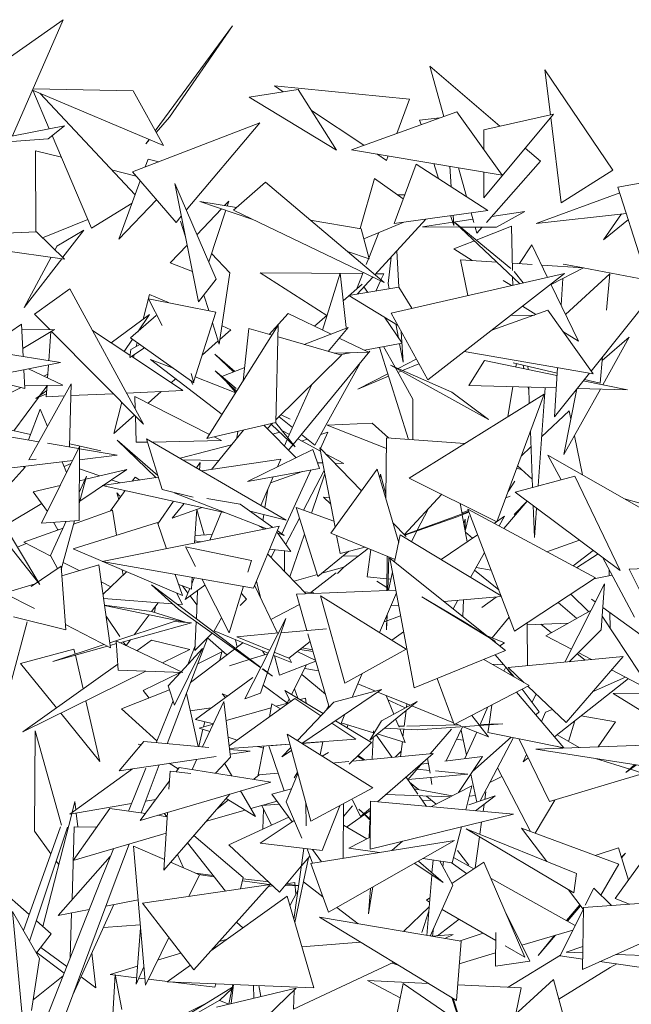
# Model space of a CAD drawing. Header units: metres. Extents: x -14.5 to 13.1, y -18.9 to 3.3.
# Tile 209 of 216: x 12.103 to 12.261, y 2.728 to 2.983. Entities that reach past the tile are written whole.
import ezdxf

# ---------------------------------------------------------------- set-up
doc = ezdxf.new("R2010")
doc.units = ezdxf.units.M
doc.layers.add('G-IMPT', color=7, linetype='Continuous', lineweight=5)
doc.layers.add('L-PLNT', color=7, linetype='Continuous', lineweight=5, true_color=0x005900)

# ---------------------------------------------------------------- blocks, each defined once
blk = doc.blocks.new('ÁRVORES ORNAMENTAIS - Pequeno e Médio Porte - Ipê-roxo-2940656-CORTE_CALÇADA')
at = {"layer": 'G-IMPT', "color": 253, "true_color": 0xaaaaaa}
for p, q in [((8.40149, 2.96064), (8.43341, 2.98295)), ((8.42029, 2.95292), (8.43341, 2.98295)), ((8.45722, 2.9542), (8.47722, 2.98137)), ((8.46092, 2.95777), (8.47722, 2.98137)), ((8.53189, 2.95797), (8.52823, 2.97095)), ((8.54632, 2.95543), (8.52823, 2.97095)), ((8.57557, 2.9441), (8.558, 2.96997)), ((8.55944, 2.95836), (8.558, 2.96997)), ((8.4593, 2.95046), (8.42546, 2.96476)), ((8.42977, 2.95477), (8.42551, 2.96474)), ((8.45146, 2.96454), (8.42561, 2.96509)), ((8.4593, 2.95046), (8.45146, 2.96454)), ((8.49416, 2.96495), (8.48148, 2.96297)), ((8.49026, 2.96434), (8.48802, 2.96583)), ((8.52302, 2.96242), (8.48802, 2.96583)), ((8.5041, 2.94922), (8.49416, 2.96495)), ((8.45197, 2.93766), (8.42733, 2.96397)), ((8.5041, 2.94922), (8.48148, 2.96297)), ((8.51968, 2.95357), (8.52302, 2.96242)), ((8.51115, 2.9505), (8.49762, 2.95946)), ((8.46092, 2.95777), (8.45742, 2.95384)), ((8.53524, 2.95917), (8.50799, 2.94936)), ((8.53079, 2.95757), (8.52561, 2.95701)), ((8.52561, 2.95701), (8.52599, 2.95584)), ((8.53524, 2.95917), (8.54694, 2.94278)), ((8.54223, 2.95452), (8.56026, 2.95855)), ((8.54224, 2.93695), (8.56026, 2.95855)), ((8.56225, 2.93562), (8.55952, 2.95767)), ((8.40802, 2.95052), (8.43376, 2.95555)), ((8.42949, 2.95219), (8.43376, 2.95555)), ((8.45132, 2.94364), (8.48423, 2.9563)), ((8.46524, 2.93371), (8.48423, 2.9563)), ((8.54223, 2.94937), (8.54223, 2.95452)), ((8.40802, 2.95052), (8.42949, 2.95219)), ((8.44075, 2.92909), (8.43053, 2.953)), ((8.45474, 2.95084), (8.45561, 2.95202)), ((8.45574, 2.95196), (8.45474, 2.95084)), ((8.54694, 2.94278), (8.50799, 2.94936)), ((8.5569, 2.94635), (8.55293, 2.94976)), ((8.42633, 2.9281), (8.42626, 2.94909)), ((8.42626, 2.94909), (8.43292, 2.94741)), ((8.45462, 2.94491), (8.45534, 2.9469)), ((8.45809, 2.94625), (8.45534, 2.9469)), ((8.51704, 2.94659), (8.51454, 2.94825)), ((8.51704, 2.94659), (8.51748, 2.94776)), ((8.4459, 2.94414), (8.45227, 2.94253)), ((8.5247, 2.94564), (8.51901, 2.93029)), ((8.5247, 2.94564), (8.54324, 2.93367)), ((8.52926, 2.94577), (8.53052, 2.94188)), ((8.53341, 2.94506), (8.53377, 2.93978)), ((8.53774, 2.93722), (8.53564, 2.94469)), ((8.54289, 2.93055), (8.5569, 2.94635)), ((8.46258, 2.93054), (8.45132, 2.94364)), ((8.51024, 2.92897), (8.51396, 2.94188)), ((8.52136, 2.93663), (8.51396, 2.94188)), ((8.54224, 2.93695), (8.54224, 2.94357)), ((8.57557, 2.9441), (8.56225, 2.93562)), ((8.44782, 2.92626), (8.45331, 2.94133)), ((8.46842, 2.91004), (8.46224, 2.94062)), ((8.47299, 2.91588), (8.46224, 2.94062)), ((8.47745, 2.93373), (8.48571, 2.94098)), ((8.48571, 2.94098), (8.51639, 2.91501)), ((8.58548, 2.94118), (8.57692, 2.93971)), ((8.57692, 2.93971), (8.58303, 2.92058)), ((8.52175, 2.93767), (8.51986, 2.9377)), ((8.57741, 2.93818), (8.55571, 2.93032)), ((8.45119, 2.93552), (8.44075, 2.92909)), ((8.44782, 2.92626), (8.45757, 2.93637)), ((8.47436, 2.93407), (8.46799, 2.92738)), ((8.48244, 2.93133), (8.46878, 2.93597)), ((8.47819, 2.93438), (8.46878, 2.93597)), ((8.4762, 2.93601), (8.47514, 2.93489)), ((8.4758, 2.93478), (8.4762, 2.93601)), ((8.46258, 2.93054), (8.46395, 2.93217)), ((8.47105, 2.92034), (8.47545, 2.9337)), ((8.47745, 2.93373), (8.51639, 2.91501)), ((8.5272, 2.93143), (8.51404, 2.917)), ((8.51901, 2.93029), (8.54324, 2.93367)), ((8.53363, 2.93233), (8.53446, 2.92975)), ((8.53428, 2.93242), (8.53446, 2.92975)), ((8.53963, 2.93052), (8.53891, 2.93307)), ((8.54426, 2.9321), (8.5528, 2.93337)), ((8.54549, 2.9293), (8.5528, 2.93337)), ((8.5791, 2.93289), (8.55571, 2.93032)), ((8.57787, 2.93276), (8.57315, 2.9261)), ((8.42803, 2.92661), (8.43979, 2.93133)), ((8.46503, 2.9268), (8.46376, 2.93086)), ((8.51045, 2.92894), (8.49732, 2.93115)), ((8.51252, 2.92112), (8.51045, 2.92894)), ((8.51114, 2.92632), (8.52152, 2.93064)), ((8.52635, 2.92944), (8.53419, 2.9306)), ((8.53597, 2.92937), (8.52635, 2.92944)), ((8.5344, 2.93064), (8.53939, 2.93138)), ((8.55153, 2.91472), (8.53466, 2.93061)), ((8.54917, 2.91861), (8.53466, 2.93061)), ((8.54549, 2.9293), (8.53616, 2.92937)), ((8.54041, 2.92775), (8.53996, 2.92934)), ((8.54937, 2.92962), (8.54024, 2.926)), ((8.54041, 2.92775), (8.54181, 2.92933)), ((8.54937, 2.92962), (8.54961, 2.91811)), ((8.5796, 2.93132), (8.57315, 2.9261)), ((8.42648, 2.9281), (8.41503, 2.9276)), ((8.43377, 2.92109), (8.42648, 2.9281)), ((8.43871, 2.92856), (8.43174, 2.92438)), ((8.43871, 2.92856), (8.4333, 2.92154)), ((8.51507, 2.92796), (8.51246, 2.92134)), ((8.43377, 2.92109), (8.41349, 2.92386)), ((8.43127, 2.9235), (8.43174, 2.92438)), ((8.46545, 2.92471), (8.46106, 2.92009)), ((8.53976, 2.9258), (8.53445, 2.92369)), ((8.55465, 2.92476), (8.55142, 2.91991)), ((8.55465, 2.92476), (8.55872, 2.91635)), ((8.42328, 2.90855), (8.43024, 2.92158)), ((8.47654, 2.91755), (8.47177, 2.92252)), ((8.51252, 2.92112), (8.50693, 2.92302)), ((8.51821, 2.92157), (8.51746, 2.9148)), ((8.51969, 2.9232), (8.52022, 2.91381)), ((8.53917, 2.92069), (8.53445, 2.92369)), ((8.43303, 2.92119), (8.42328, 2.90855)), ((8.46684, 2.91784), (8.46106, 2.92009)), ((8.51239, 2.92117), (8.51181, 2.9197)), ((8.53621, 2.92088), (8.53808, 2.91165)), ((8.53621, 2.92088), (8.54562, 2.92028)), ((8.54957, 2.92003), (8.5547, 2.9197)), ((8.55718, 2.91954), (8.56803, 2.91884)), ((8.55959, 2.91455), (8.56803, 2.91884)), ((8.56284, 2.91976), (8.56745, 2.91888)), ((8.56284, 2.91976), (8.56284, 2.9197)), ((8.56793, 2.91879), (8.5882, 2.91494)), ((8.47376, 2.89908), (8.47654, 2.91755)), ((8.51087, 2.91732), (8.48431, 2.91751)), ((8.50156, 2.90651), (8.48431, 2.91751)), ((8.50507, 2.91746), (8.50045, 2.90275)), ((8.50659, 2.90344), (8.50507, 2.91746)), ((8.51098, 2.91761), (8.50927, 2.91326)), ((8.51349, 2.91641), (8.50948, 2.912)), ((8.5163, 2.91728), (8.5143, 2.91729)), ((8.5163, 2.91728), (8.51558, 2.9157)), ((8.51822, 2.90713), (8.56305, 2.91734)), ((8.52769, 2.88985), (8.56305, 2.91734)), ((8.54965, 2.91649), (8.54969, 2.9143)), ((8.55239, 2.91491), (8.55007, 2.91787)), ((8.56337, 2.90673), (8.57481, 2.91725)), ((8.57399, 2.90791), (8.57481, 2.91725)), ((8.46842, 2.91004), (8.47299, 2.91588)), ((8.51076, 2.91457), (8.50585, 2.91027)), ((8.52023, 2.91381), (8.5073, 2.91164)), ((8.51219, 2.91246), (8.51121, 2.9139)), ((8.51547, 2.91545), (8.51428, 2.91281)), ((8.51746, 2.9148), (8.51773, 2.91339)), ((8.52359, 2.90836), (8.52023, 2.91381)), ((8.54934, 2.91422), (8.54725, 2.91555)), ((8.55955, 2.91462), (8.56671, 2.89984)), ((8.56262, 2.91609), (8.56221, 2.90914)), ((8.5882, 2.91494), (8.56996, 2.89215)), ((8.43512, 2.9134), (8.42593, 2.90688)), ((8.43512, 2.9134), (8.45416, 2.87844)), ((8.45574, 2.91192), (8.4541, 2.90555)), ((8.46059, 2.90983), (8.45574, 2.91192)), ((8.47103, 2.90776), (8.46977, 2.91176)), ((8.51992, 2.90404), (8.5073, 2.91164)), ((8.47288, 2.90739), (8.45544, 2.91084)), ((8.45544, 2.91084), (8.45899, 2.90396)), ((8.55224, 2.90893), (8.55568, 2.90677)), ((8.42593, 2.90688), (8.42991, 2.90287)), ((8.44582, 2.89943), (8.45573, 2.90675)), ((8.45747, 2.90648), (8.45082, 2.9007)), ((8.45268, 2.90232), (8.45573, 2.90675)), ((8.47288, 2.90739), (8.46711, 2.8893)), ((8.4916, 2.907), (8.48668, 2.90161)), ((8.4916, 2.907), (8.50268, 2.90168)), ((8.50165, 2.90659), (8.4984, 2.90374)), ((8.52108, 2.89933), (8.5165, 2.90609)), ((8.52769, 2.88985), (8.51822, 2.90713)), ((8.55876, 2.90786), (8.54427, 2.90273)), ((8.54907, 2.90647), (8.55528, 2.90663)), ((8.55876, 2.90786), (8.57047, 2.89143)), ((8.42258, 2.90429), (8.41276, 2.8976)), ((8.42302, 2.89591), (8.42258, 2.90429)), ((8.45361, 2.90367), (8.45343, 2.90297)), ((8.47058, 2.8747), (8.48904, 2.90399)), ((8.47376, 2.89908), (8.47201, 2.90464)), ((8.47677, 2.90283), (8.47448, 2.90382)), ((8.48843, 2.87887), (8.48904, 2.90399)), ((8.51944, 2.90433), (8.52011, 2.90077)), ((8.42266, 2.90281), (8.43114, 2.90288)), ((8.42291, 2.89799), (8.43114, 2.90288)), ((8.42968, 2.89481), (8.43022, 2.90233)), ((8.43036, 2.90241), (8.45416, 2.87844)), ((8.44097, 2.90265), (8.45067, 2.89621)), ((8.47677, 2.90283), (8.47395, 2.90033)), ((8.48145, 2.90312), (8.47997, 2.88959)), ((8.48145, 2.90312), (8.48741, 2.9014)), ((8.48897, 2.90095), (8.5054, 2.89622)), ((8.49574, 2.899), (8.50708, 2.90338)), ((8.50197, 2.89721), (8.50708, 2.90338)), ((8.52086, 2.90231), (8.5213, 2.89447)), ((8.56267, 2.90237), (8.56671, 2.89984)), ((8.57285, 2.89488), (8.57985, 2.9009)), ((8.57299, 2.8886), (8.57985, 2.9009)), ((8.40118, 2.8995), (8.43267, 2.89432)), ((8.44917, 2.89721), (8.45132, 2.90035)), ((8.46717, 2.88909), (8.45082, 2.9007)), ((8.45088, 2.89771), (8.45324, 2.89899)), ((8.45253, 2.89949), (8.45227, 2.89846)), ((8.47349, 2.89993), (8.46932, 2.89623)), ((8.50482, 2.90065), (8.51241, 2.89701)), ((8.52108, 2.89933), (8.5113, 2.89754)), ((8.51924, 2.89315), (8.51629, 2.89846)), ((8.52041, 2.89921), (8.5213, 2.89447)), ((8.45444, 2.89813), (8.45059, 2.89565)), ((8.45088, 2.89771), (8.45059, 2.89565)), ((8.45106, 2.89596), (8.46436, 2.88712)), ((8.45174, 2.89639), (8.45154, 2.89564)), ((8.47265, 2.89652), (8.47741, 2.89193)), ((8.47265, 2.89652), (8.47779, 2.89207)), ((8.5054, 2.89622), (8.48844, 2.87951)), ((8.51272, 2.89725), (8.49167, 2.8717)), ((8.51241, 2.89701), (8.50349, 2.89677)), ((8.50766, 2.89688), (8.50487, 2.89637)), ((8.52276, 2.87449), (8.51521, 2.89826)), ((8.57047, 2.89143), (8.53716, 2.8972)), ((8.57233, 2.88902), (8.57293, 2.89587)), ((8.40722, 2.8893), (8.43267, 2.89432)), ((8.42935, 2.89037), (8.4296, 2.89371)), ((8.46186, 2.89286), (8.45599, 2.89517)), ((8.4745, 2.88092), (8.45599, 2.89517)), ((8.4985, 2.87295), (8.51021, 2.89421)), ((8.53394, 2.88665), (8.51806, 2.89368)), ((8.51806, 2.89368), (8.54338, 2.87963)), ((8.52001, 2.89282), (8.52474, 2.89523)), ((8.52119, 2.89229), (8.5254, 2.89403)), ((8.53833, 2.88837), (8.54242, 2.89488)), ((8.54242, 2.89488), (8.56113, 2.89104)), ((8.54984, 2.8943), (8.56116, 2.89164)), ((8.55053, 2.89321), (8.55067, 2.89411)), ((8.55257, 2.89279), (8.55236, 2.89371)), ((8.55361, 2.89341), (8.55365, 2.89257)), ((8.42345, 2.88764), (8.4232, 2.89245)), ((8.42441, 2.89269), (8.43328, 2.88854)), ((8.42836, 2.89084), (8.42943, 2.89138)), ((8.46651, 2.89155), (8.46717, 2.88909)), ((8.47812, 2.88704), (8.47268, 2.89222)), ((8.47812, 2.88762), (8.47268, 2.89222)), ((8.47442, 2.89077), (8.48035, 2.89306)), ((8.50959, 2.8875), (8.51737, 2.89147)), ((8.50959, 2.8875), (8.51758, 2.8908)), ((8.52383, 2.88492), (8.51935, 2.89296)), ((8.51999, 2.8918), (8.52082, 2.89214)), ((8.56125, 2.89303), (8.56048, 2.88031)), ((8.56951, 2.89159), (8.56048, 2.88031)), ((8.42345, 2.88764), (8.41263, 2.89036)), ((8.42341, 2.88833), (8.43328, 2.88854)), ((8.43547, 2.88886), (8.42452, 2.86924)), ((8.42729, 2.88576), (8.42921, 2.88833)), ((8.429, 2.88551), (8.42921, 2.88845)), ((8.43547, 2.88886), (8.43505, 2.87252)), ((8.46248, 2.89017), (8.46132, 2.88914)), ((8.46637, 2.88965), (8.4669, 2.88863)), ((8.47802, 2.8865), (8.46754, 2.89063)), ((8.47806, 2.88657), (8.47546, 2.88957)), ((8.49772, 2.88865), (8.49154, 2.87485)), ((8.53833, 2.88837), (8.56093, 2.88778)), ((8.56795, 2.88963), (8.57935, 2.88729)), ((8.56823, 2.88999), (8.57233, 2.88902)), ((8.41361, 2.8834), (8.4225, 2.88788)), ((8.42634, 2.88506), (8.42912, 2.8871)), ((8.42634, 2.88506), (8.42906, 2.88629)), ((8.429, 2.88551), (8.43373, 2.88573)), ((8.43539, 2.8858), (8.44635, 2.8863)), ((8.44979, 2.88646), (8.46436, 2.88712)), ((8.45876, 2.88687), (8.45535, 2.88385)), ((8.5229, 2.8645), (8.55779, 2.88618)), ((8.53394, 2.88665), (8.54338, 2.87963)), ((8.54561, 2.85322), (8.55779, 2.88618)), ((8.54846, 2.88039), (8.5497, 2.88807)), ((8.55385, 2.88721), (8.55368, 2.88797)), ((8.55382, 2.88796), (8.55398, 2.88381)), ((8.55805, 2.88785), (8.55625, 2.86247)), ((8.56294, 2.87058), (8.56628, 2.88755)), ((8.56294, 2.87058), (8.57236, 2.88748)), ((8.56635, 2.88763), (8.57935, 2.88729)), ((8.42059, 2.87673), (8.42699, 2.88535)), ((8.44856, 2.88408), (8.44647, 2.87598)), ((8.45195, 2.88557), (8.47125, 2.87577)), ((8.45195, 2.88557), (8.45203, 2.88235)), ((8.52387, 2.87441), (8.52383, 2.88492)), ((8.42741, 2.88233), (8.42441, 2.87434)), ((8.4293, 2.8778), (8.42741, 2.88233)), ((8.45186, 2.88075), (8.44647, 2.87598)), ((8.45207, 2.88055), (8.45223, 2.87373)), ((8.48974, 2.8808), (8.4921, 2.87972)), ((8.55715, 2.87511), (8.56429, 2.88185)), ((8.56429, 2.88185), (8.56474, 2.87971)), ((8.40771, 2.87972), (8.42493, 2.87572)), ((8.47058, 2.8747), (8.48843, 2.87887)), ((8.49366, 2.86971), (8.48527, 2.87813)), ((8.48758, 2.87867), (8.48614, 2.87725)), ((8.49339, 2.87253), (8.48726, 2.87835)), ((8.49339, 2.87253), (8.48834, 2.87885)), ((8.48926, 2.88032), (8.49274, 2.87754)), ((8.50167, 2.87818), (8.51333, 2.8787)), ((8.51703, 2.87215), (8.50167, 2.87818)), ((8.51754, 2.87486), (8.51333, 2.8787)), ((8.40829, 2.8771), (8.42711, 2.87388)), ((8.48001, 2.8769), (8.47177, 2.8667)), ((8.47854, 2.87656), (8.47835, 2.87485)), ((8.4894, 2.87633), (8.48755, 2.87584)), ((8.49193, 2.87572), (8.49033, 2.87657)), ((8.495, 2.87574), (8.4985, 2.87295)), ((8.50187, 2.87637), (8.49995, 2.87212)), ((8.50187, 2.87637), (8.50005, 2.87575)), ((8.55425, 2.87662), (8.5548, 2.86216)), ((8.56564, 2.87542), (8.56775, 2.86534)), ((8.42937, 2.87349), (8.43738, 2.87212)), ((8.43507, 2.87337), (8.44311, 2.87151)), ((8.44732, 2.87427), (8.45742, 2.86459)), ((8.44732, 2.87427), (8.45786, 2.86518)), ((8.45521, 2.87379), (8.45223, 2.87373)), ((8.45495, 2.87464), (8.45899, 2.86153)), ((8.45495, 2.87464), (8.49107, 2.85359)), ((8.47438, 2.87418), (8.45637, 2.87381)), ((8.47691, 2.87307), (8.46361, 2.8696)), ((8.47249, 2.87515), (8.47438, 2.87418)), ((8.49136, 2.87446), (8.49061, 2.87278)), ((8.49997, 2.87146), (8.49406, 2.8746)), ((8.4965, 2.87455), (8.49507, 2.87406)), ((8.51707, 2.8749), (8.51682, 2.85929)), ((8.53732, 2.87346), (8.51707, 2.8749)), ((8.43764, 2.87265), (8.4278, 2.85285)), ((8.43764, 2.87265), (8.43748, 2.85355)), ((8.43761, 2.86924), (8.44735, 2.87041)), ((8.43764, 2.87208), (8.44735, 2.87041)), ((8.48106, 2.86356), (8.49801, 2.87184)), ((8.49801, 2.87184), (8.49973, 2.86699)), ((8.50372, 2.85176), (8.49981, 2.87227)), ((8.49981, 2.87227), (8.51059, 2.8612)), ((8.50598, 2.86827), (8.50128, 2.87077)), ((8.55185, 2.87011), (8.55441, 2.87252)), ((8.594, 2.85036), (8.55881, 2.87044)), ((8.56222, 2.86406), (8.55881, 2.87044)), ((8.40951, 2.86587), (8.43584, 2.86903)), ((8.42643, 2.86935), (8.42452, 2.86924)), ((8.43428, 2.86589), (8.4331, 2.8687)), ((8.43361, 2.8675), (8.43548, 2.86829)), ((8.47364, 2.86901), (8.46424, 2.86923)), ((8.46879, 2.86848), (8.46785, 2.86712)), ((8.46866, 2.86665), (8.46879, 2.86848)), ((8.4897, 2.86935), (8.46922, 2.86633)), ((8.4897, 2.86935), (8.48884, 2.86736)), ((8.50055, 2.86839), (8.49922, 2.86842)), ((8.50598, 2.86827), (8.50366, 2.86832)), ((8.42351, 2.86734), (8.41488, 2.85769)), ((8.42261, 2.86744), (8.42351, 2.86734)), ((8.44289, 2.86505), (8.43759, 2.8669)), ((8.44983, 2.86672), (8.43768, 2.8585)), ((8.44983, 2.86672), (8.43921, 2.86417)), ((8.48106, 2.86356), (8.49973, 2.86699)), ((8.4953, 2.86618), (8.48704, 2.86322)), ((8.49745, 2.86657), (8.48999, 2.85006)), ((8.49555, 2.85616), (8.50093, 2.86643)), ((8.49765, 2.85541), (8.50109, 2.86556)), ((8.51463, 2.86675), (8.50262, 2.85025)), ((8.52018, 2.84779), (8.51463, 2.86675)), ((8.51533, 2.86436), (8.51548, 2.86549)), ((8.51683, 2.86035), (8.51548, 2.86549)), ((8.55071, 2.86702), (8.55211, 2.86662)), ((8.55095, 2.86769), (8.55472, 2.86422)), ((8.43943, 2.86497), (8.43751, 2.85788)), ((8.43943, 2.86497), (8.43754, 2.86079)), ((8.43905, 2.86413), (8.43757, 2.86377)), ((8.45802, 2.86468), (8.44349, 2.86254)), ((8.44812, 2.86322), (8.44584, 2.86402)), ((8.45197, 2.86474), (8.4512, 2.86367)), ((8.45197, 2.86474), (8.45321, 2.86397)), ((8.48771, 2.86478), (8.48451, 2.85742)), ((8.54561, 2.85322), (8.5229, 2.8645)), ((8.54848, 2.86098), (8.55026, 2.86369)), ((8.55028, 2.86088), (8.56573, 2.865)), ((8.56573, 2.865), (8.57751, 2.84061)), ((8.43264, 2.86259), (8.42565, 2.86091)), ((8.42931, 2.85588), (8.42565, 2.86091)), ((8.47516, 2.85562), (8.44349, 2.86254)), ((8.44944, 2.86124), (8.44565, 2.856)), ((8.44776, 2.85892), (8.44723, 2.86065)), ((8.44801, 2.85982), (8.44723, 2.86065)), ((8.45899, 2.86153), (8.46705, 2.85954)), ((8.46305, 2.86053), (8.46208, 2.8607)), ((8.46208, 2.8607), (8.48605, 2.8514)), ((8.48634, 2.86163), (8.48556, 2.85681)), ((8.53133, 2.86031), (8.52163, 2.84986)), ((8.55028, 2.86088), (8.57751, 2.84061)), ((8.4137, 2.85965), (8.42734, 2.83702)), ((8.42784, 2.85789), (8.41823, 2.85213)), ((8.46192, 2.85851), (8.45787, 2.85264)), ((8.46466, 2.85791), (8.46162, 2.85414)), ((8.47917, 2.85772), (8.47054, 2.85922)), ((8.47917, 2.85772), (8.48764, 2.85171)), ((8.50227, 2.8594), (8.50073, 2.85954)), ((8.50259, 2.85772), (8.50073, 2.85954)), ((8.53613, 2.85792), (8.5366, 2.85526)), ((8.55346, 2.85851), (8.5474, 2.85145)), ((8.54788, 2.85938), (8.54904, 2.85983)), ((8.54904, 2.85983), (8.5479, 2.85941)), ((8.55006, 2.85507), (8.55343, 2.85853)), ((8.57859, 2.85915), (8.58907, 2.85619)), ((8.44611, 2.85616), (8.43607, 2.85254)), ((8.44718, 2.8497), (8.44611, 2.85616)), ((8.46932, 2.8569), (8.46162, 2.85414)), ((8.46736, 2.84768), (8.46796, 2.85641)), ((8.46796, 2.85637), (8.46985, 2.84979)), ((8.47433, 2.8558), (8.47131, 2.84846)), ((8.48172, 2.85591), (8.49107, 2.85359)), ((8.49362, 2.85685), (8.50342, 2.85336)), ((8.49362, 2.85685), (8.4993, 2.83903)), ((8.53831, 2.85589), (8.52169, 2.8498)), ((8.52778, 2.85648), (8.52497, 2.851)), ((8.5353, 2.85446), (8.53835, 2.85565)), ((8.53822, 2.85611), (8.53655, 2.85554)), ((8.5711, 2.83868), (8.53808, 2.85647)), ((8.55018, 2.82489), (8.53808, 2.85647)), ((8.55499, 2.85738), (8.5553, 2.84909)), ((8.55584, 2.85674), (8.5553, 2.84909)), ((8.43748, 2.85355), (8.4278, 2.85285)), ((8.43415, 2.85331), (8.43014, 2.84446)), ((8.43203, 2.85115), (8.43092, 2.85308)), ((8.43632, 2.85347), (8.4329, 2.84083)), ((8.45775, 2.85297), (8.43595, 2.84622)), ((8.45775, 2.85297), (8.46008, 2.84623)), ((8.48527, 2.85503), (8.48503, 2.85356)), ((8.49096, 2.84738), (8.49449, 2.85413)), ((8.51869, 2.85288), (8.52211, 2.84937)), ((8.5353, 2.85446), (8.52177, 2.84972)), ((8.53664, 2.85499), (8.53787, 2.84798)), ((8.53702, 2.85285), (8.53742, 2.85391)), ((8.53742, 2.85391), (8.53735, 2.85098)), ((8.53738, 2.85077), (8.53835, 2.8547)), ((8.5449, 2.85279), (8.54758, 2.85463)), ((8.54618, 2.85211), (8.54758, 2.85463)), ((8.43336, 2.85157), (8.42321, 2.84791)), ((8.43217, 2.85121), (8.43125, 2.85081)), ((8.48923, 2.85203), (8.44346, 2.84292)), ((8.48923, 2.85203), (8.48261, 2.83606)), ((8.48368, 2.85232), (8.48547, 2.85128)), ((8.48856, 2.85042), (8.49057, 2.84964)), ((8.48877, 2.85092), (8.49057, 2.84964)), ((8.49231, 2.84551), (8.48884, 2.85031)), ((8.49205, 2.83896), (8.49581, 2.85)), ((8.51926, 2.84348), (8.50262, 2.85025)), ((8.52487, 2.8508), (8.52347, 2.84807)), ((8.53924, 2.84892), (8.53743, 2.8505)), ((8.41872, 2.84789), (8.42734, 2.83702)), ((8.42384, 2.84759), (8.42157, 2.8466)), ((8.4302, 2.84434), (8.42321, 2.84791)), ((8.46917, 2.84804), (8.46739, 2.84823)), ((8.4719, 2.8499), (8.46749, 2.84966)), ((8.50501, 2.845), (8.50413, 2.84964)), ((8.51912, 2.8428), (8.52061, 2.84979)), ((8.54666, 2.83406), (8.52061, 2.84979)), ((8.53118, 2.84341), (8.54061, 2.84986)), ((8.55853, 2.84545), (8.567, 2.84843)), ((8.44361, 2.84295), (8.43595, 2.84622)), ((8.48214, 2.84316), (8.46501, 2.84672)), ((8.46501, 2.84672), (8.46759, 2.84163)), ((8.49629, 2.8346), (8.48627, 2.8449)), ((8.49231, 2.84551), (8.48678, 2.84611)), ((8.48814, 2.84596), (8.48722, 2.84393)), ((8.49062, 2.84569), (8.49067, 2.84038)), ((8.50725, 2.84558), (8.4993, 2.83903)), ((8.50501, 2.845), (8.51147, 2.84665)), ((8.51233, 2.8463), (8.50603, 2.84149)), ((8.51202, 2.83894), (8.51294, 2.84605)), ((8.53879, 2.83882), (8.54237, 2.84527)), ((8.56534, 2.84178), (8.57053, 2.84581)), ((8.57175, 2.8449), (8.56622, 2.84131)), ((8.43014, 2.84446), (8.43194, 2.84114)), ((8.43754, 2.84059), (8.43341, 2.8427)), ((8.48261, 2.83606), (8.44346, 2.84292)), ((8.46425, 2.83413), (8.44382, 2.84286)), ((8.48214, 2.84316), (8.4812, 2.84015)), ((8.50976, 2.84434), (8.50578, 2.84437)), ((8.51718, 2.84411), (8.51712, 2.83543)), ((8.51764, 2.84414), (8.51737, 2.83544)), ((8.52417, 2.81029), (8.5179, 2.84377)), ((8.54346, 2.82339), (8.5179, 2.84377)), ((8.58118, 2.82857), (8.57292, 2.84403)), ((8.43283, 2.84175), (8.42513, 2.8365)), ((8.43408, 2.82531), (8.43283, 2.84175)), ((8.44257, 2.8421), (8.43302, 2.83924)), ((8.44567, 2.82061), (8.44257, 2.8421)), ((8.44368, 2.83441), (8.4498, 2.8403)), ((8.44888, 2.83942), (8.44865, 2.84079)), ((8.50405, 2.83998), (8.49745, 2.83494)), ((8.50032, 2.83987), (8.50603, 2.84149)), ((8.50438, 2.83986), (8.50603, 2.84149)), ((8.51755, 2.83545), (8.51857, 2.84022)), ((8.53982, 2.84067), (8.54609, 2.83557)), ((8.54414, 2.84065), (8.54019, 2.84134)), ((8.57464, 2.83922), (8.57461, 2.84086)), ((8.59002, 2.84145), (8.57978, 2.84091)), ((8.58752, 2.82542), (8.57978, 2.84091)), ((8.44575, 2.8364), (8.44321, 2.8377)), ((8.46236, 2.83961), (8.46425, 2.83413)), ((8.46654, 2.8358), (8.46675, 2.83884)), ((8.4673, 2.83874), (8.46663, 2.83712)), ((8.46923, 2.83841), (8.4763, 2.82445)), ((8.48441, 2.83361), (8.48337, 2.83788)), ((8.49315, 2.83783), (8.49914, 2.83953)), ((8.51714, 2.83845), (8.51202, 2.83894)), ((8.51456, 2.83784), (8.51713, 2.83623)), ((8.51817, 2.83835), (8.51746, 2.83842)), ((8.5711, 2.83868), (8.55018, 2.82489)), ((8.5754, 2.83937), (8.57069, 2.83841)), ((8.4261, 2.83716), (8.41812, 2.83477)), ((8.42593, 2.83076), (8.41812, 2.83477)), ((8.45625, 2.83687), (8.48455, 2.81555)), ((8.45625, 2.83687), (8.46319, 2.83062)), ((8.46425, 2.83179), (8.46269, 2.8348)), ((8.46654, 2.8358), (8.46327, 2.83699)), ((8.46424, 2.83664), (8.46566, 2.83478)), ((8.46497, 2.8331), (8.47002, 2.83684)), ((8.46615, 2.83595), (8.46497, 2.8331)), ((8.46784, 2.82814), (8.46815, 2.83545)), ((8.48006, 2.83651), (8.4763, 2.82445)), ((8.4829, 2.83677), (8.48879, 2.82442)), ((8.49372, 2.8345), (8.51945, 2.83553)), ((8.4958, 2.8351), (8.49827, 2.83486)), ((8.51958, 2.8348), (8.51523, 2.82455)), ((8.5632, 2.81693), (8.57343, 2.83719)), ((8.57343, 2.83719), (8.57256, 2.82527)), ((8.46167, 2.83199), (8.44383, 2.83334)), ((8.45623, 2.82998), (8.45794, 2.83227)), ((8.46623, 2.83403), (8.46799, 2.83173)), ((8.48085, 2.83316), (8.4792, 2.83153)), ((8.48085, 2.83316), (8.47948, 2.83463)), ((8.49372, 2.8345), (8.49645, 2.8251)), ((8.50623, 2.81152), (8.49998, 2.83409)), ((8.49998, 2.83409), (8.52212, 2.82025)), ((8.54523, 2.82229), (8.52614, 2.83377)), ((8.52614, 2.83377), (8.53713, 2.82735)), ((8.53188, 2.83262), (8.54674, 2.83385)), ((8.53428, 2.83071), (8.53551, 2.83292)), ((8.53691, 2.83304), (8.53681, 2.8287)), ((8.5454, 2.83374), (8.54172, 2.83106)), ((8.56629, 2.8282), (8.56147, 2.83233)), ((8.56937, 2.82993), (8.56475, 2.83449)), ((8.57105, 2.83247), (8.57005, 2.83319)), ((8.44408, 2.83162), (8.45626, 2.82998)), ((8.44409, 2.83157), (8.46526, 2.82717)), ((8.45626, 2.82998), (8.46526, 2.82717)), ((8.45705, 2.82973), (8.4573, 2.83141)), ((8.46425, 2.83179), (8.46285, 2.8319)), ((8.4845, 2.81546), (8.46319, 2.83062)), ((8.4871, 2.82796), (8.4945, 2.83184)), ((8.51818, 2.83149), (8.52017, 2.83165)), ((8.55825, 2.8237), (8.56992, 2.83024)), ((8.589, 2.8195), (8.57298, 2.83107)), ((8.57487, 2.82571), (8.5748, 2.82976)), ((8.42, 2.8122), (8.4241, 2.8273)), ((8.43408, 2.82531), (8.42049, 2.82862)), ((8.44801, 2.82356), (8.44449, 2.82881)), ((8.46207, 2.82738), (8.44548, 2.82194)), ((8.44805, 2.82195), (8.46654, 2.82712)), ((8.45176, 2.824), (8.45563, 2.82917)), ((8.46207, 2.82738), (8.46654, 2.82712)), ((8.46748, 2.81993), (8.4678, 2.82734)), ((8.47432, 2.82837), (8.47246, 2.82498)), ((8.49096, 2.82822), (8.48042, 2.8074)), ((8.49096, 2.82822), (8.48444, 2.80894)), ((8.52069, 2.82891), (8.51643, 2.82736)), ((8.51717, 2.82912), (8.51705, 2.82524)), ((8.51708, 2.8289), (8.51705, 2.82524)), ((8.54523, 2.82229), (8.53713, 2.82735)), ((8.54435, 2.8232), (8.54878, 2.82852)), ((8.58563, 2.80954), (8.57282, 2.82879)), ((8.44567, 2.82061), (8.43398, 2.82662)), ((8.47246, 2.82498), (8.48642, 2.81925)), ((8.50151, 2.82556), (8.48971, 2.8245)), ((8.51841, 2.82257), (8.52146, 2.82477)), ((8.55351, 2.81602), (8.55341, 2.82702)), ((8.56411, 2.82698), (8.55342, 2.8266)), ((8.55695, 2.82672), (8.55968, 2.8245)), ((8.56428, 2.81703), (8.57256, 2.82527)), ((8.44765, 2.81488), (8.44711, 2.82239)), ((8.44711, 2.82239), (8.4643, 2.81424)), ((8.44957, 2.82122), (8.44892, 2.82219)), ((8.44966, 2.82119), (8.4508, 2.82272)), ((8.45625, 2.82262), (8.45241, 2.81988)), ((8.45625, 2.82262), (8.46615, 2.82022)), ((8.46031, 2.79582), (8.47069, 2.8231)), ((8.47197, 2.82437), (8.46748, 2.81993)), ((8.47076, 2.82317), (8.47573, 2.81882)), ((8.47796, 2.82272), (8.47836, 2.82082)), ((8.48905, 2.82445), (8.47831, 2.82349)), ((8.47831, 2.82349), (8.4868, 2.82)), ((8.49728, 2.82225), (8.49177, 2.81795)), ((8.49671, 2.82423), (8.5022, 2.80531)), ((8.5476, 2.82194), (8.54308, 2.8237)), ((8.54782, 2.81991), (8.54367, 2.82323)), ((8.55825, 2.8237), (8.56489, 2.82027)), ((8.42232, 2.81658), (8.43617, 2.82029)), ((8.44402, 2.82146), (8.43073, 2.8171)), ((8.43073, 2.8171), (8.44483, 2.82105)), ((8.43647, 2.81898), (8.43617, 2.82029)), ((8.44558, 2.82126), (8.44716, 2.8217)), ((8.46615, 2.82022), (8.45907, 2.81672)), ((8.46222, 2.80576), (8.4694, 2.82045)), ((8.46388, 2.81444), (8.4694, 2.82045)), ((8.4656, 2.81631), (8.46754, 2.82111)), ((8.47768, 2.82031), (8.46634, 2.81167)), ((8.46819, 2.81652), (8.47441, 2.81958)), ((8.47388, 2.81741), (8.47441, 2.81958)), ((8.47984, 2.82195), (8.47812, 2.82064)), ((8.48496, 2.81985), (8.48556, 2.81883)), ((8.48801, 2.8195), (8.49177, 2.81795)), ((8.49392, 2.81963), (8.49872, 2.8173)), ((8.49464, 2.8202), (8.49802, 2.8197)), ((8.4979, 2.82012), (8.49519, 2.82062)), ((8.50623, 2.81152), (8.52212, 2.82025)), ((8.52417, 2.81029), (8.54782, 2.81991)), ((8.54634, 2.8211), (8.5476, 2.82194)), ((8.43853, 2.80999), (8.43653, 2.81872)), ((8.47642, 2.81599), (8.48152, 2.81757)), ((8.48176, 2.81765), (8.48633, 2.81906)), ((8.48775, 2.81871), (8.49242, 2.8168)), ((8.48931, 2.81354), (8.48809, 2.81857)), ((8.49876, 2.81714), (8.48931, 2.81354)), ((8.49184, 2.81801), (8.49242, 2.8168)), ((8.55393, 2.8109), (8.54217, 2.81761)), ((8.54512, 2.81881), (8.55008, 2.8131)), ((8.54848, 2.81555), (8.57826, 2.81835)), ((8.56355, 2.8013), (8.57826, 2.81835)), ((8.56634, 2.81908), (8.56839, 2.81742)), ((8.56663, 2.81937), (8.57009, 2.81758)), ((8.42232, 2.81658), (8.43164, 2.80508)), ((8.44754, 2.81641), (8.42299, 2.79891)), ((8.45479, 2.81461), (8.42299, 2.79891)), ((8.44765, 2.81488), (8.4643, 2.81424)), ((8.48753, 2.8133), (8.48487, 2.81519)), ((8.48508, 2.81515), (8.48753, 2.8133)), ((8.49245, 2.80855), (8.49636, 2.81623)), ((8.49948, 2.81467), (8.49587, 2.81528)), ((8.54425, 2.81642), (8.54741, 2.81618)), ((8.54789, 2.81566), (8.54742, 2.81461)), ((8.54789, 2.81566), (8.54961, 2.81336)), ((8.54848, 2.81555), (8.5526, 2.81166)), ((8.57528, 2.8149), (8.58563, 2.80954)), ((8.45406, 2.80957), (8.46361, 2.81427)), ((8.46052, 2.81078), (8.46372, 2.81426)), ((8.48245, 2.81298), (8.46759, 2.80208)), ((8.4951, 2.81376), (8.50122, 2.80868)), ((8.51076, 2.81401), (8.50823, 2.80805)), ((8.53011, 2.8127), (8.53454, 2.80077)), ((8.56053, 2.79758), (8.57962, 2.81265)), ((8.57049, 2.80934), (8.57889, 2.81303)), ((8.44847, 2.80483), (8.46088, 2.80972)), ((8.45406, 2.80957), (8.45563, 2.80765)), ((8.46222, 2.80576), (8.46052, 2.81078)), ((8.48514, 2.811), (8.49145, 2.80633)), ((8.50064, 2.80366), (8.49076, 2.80956)), ((8.49076, 2.80956), (8.4922, 2.80671)), ((8.49321, 2.81004), (8.49405, 2.80759)), ((8.51575, 2.80986), (8.49515, 2.79591)), ((8.5034, 2.80658), (8.51575, 2.80986)), ((8.5096, 2.81127), (8.51415, 2.80943)), ((8.55393, 2.8109), (8.53454, 2.80077)), ((8.55216, 2.80997), (8.55657, 2.80411)), ((8.55359, 2.81072), (8.56355, 2.8013)), ((8.44283, 2.79127), (8.43923, 2.80693)), ((8.45744, 2.79608), (8.46182, 2.80694)), ((8.46526, 2.80882), (8.46828, 2.79509)), ((8.47491, 2.80673), (8.46946, 2.79499)), ((8.47589, 2.80817), (8.47448, 2.80875)), ((8.47448, 2.80875), (8.47537, 2.80779)), ((8.47491, 2.80673), (8.47665, 2.79239)), ((8.49331, 2.80751), (8.47631, 2.79526)), ((8.48042, 2.8074), (8.48444, 2.80894)), ((8.49136, 2.80639), (8.49186, 2.80738)), ((8.50004, 2.80304), (8.49331, 2.80751)), ((8.49466, 2.80723), (8.49611, 2.80764)), ((8.49626, 2.80628), (8.49611, 2.80764)), ((8.52493, 2.80675), (8.51268, 2.79679)), ((8.51476, 2.80919), (8.52316, 2.80579)), ((8.52493, 2.80675), (8.51572, 2.80177)), ((8.51697, 2.80829), (8.5189, 2.80349)), ((8.52187, 2.80509), (8.5174, 2.80722)), ((8.55063, 2.80917), (8.56289, 2.79481)), ((8.55575, 2.80868), (8.55468, 2.80663)), ((8.58257, 2.8089), (8.57567, 2.8088)), ((8.59111, 2.79924), (8.57567, 2.8088)), ((8.44847, 2.80483), (8.45764, 2.79659)), ((8.47167, 2.80507), (8.46625, 2.80431)), ((8.47551, 2.80183), (8.48718, 2.80512)), ((8.48673, 2.80276), (8.48738, 2.80618)), ((8.48959, 2.80483), (8.48738, 2.80618)), ((8.4885, 2.8055), (8.49182, 2.80643)), ((8.5034, 2.80658), (8.49399, 2.79664)), ((8.50154, 2.80462), (8.5021, 2.80566)), ((8.5216, 2.80034), (8.52209, 2.80444)), ((8.52219, 2.80527), (8.52229, 2.80614)), ((8.52355, 2.80563), (8.53436, 2.80126)), ((8.54328, 2.80533), (8.54126, 2.80081)), ((8.54357, 2.80086), (8.54424, 2.80584)), ((8.55819, 2.80395), (8.55971, 2.80462)), ((8.43274, 2.80372), (8.44283, 2.79127)), ((8.46759, 2.80208), (8.47224, 2.80097)), ((8.51319, 2.79616), (8.5038, 2.80177)), ((8.50628, 2.80345), (8.50521, 2.80093)), ((8.51572, 2.80177), (8.51268, 2.79679)), ((8.5194, 2.80225), (8.52027, 2.80009)), ((8.53907, 2.80313), (8.54098, 2.80072)), ((8.55565, 2.80329), (8.55657, 2.80411)), ((8.55711, 2.80158), (8.55819, 2.80395)), ((8.56577, 2.80172), (8.56412, 2.79642)), ((8.56739, 2.803), (8.57629, 2.80145)), ((8.42598, 2.77326), (8.42614, 2.79916)), ((8.43296, 2.77481), (8.42614, 2.79916)), ((8.46844, 2.79508), (8.46954, 2.79957)), ((8.46857, 2.79987), (8.4722, 2.8009)), ((8.47133, 2.79901), (8.46857, 2.79987)), ((8.46969, 2.80019), (8.47001, 2.8015)), ((8.50912, 2.79701), (8.50289, 2.80115)), ((8.50534, 2.80123), (8.51364, 2.79868)), ((8.50685, 2.79995), (8.507, 2.80072)), ((8.51363, 2.79833), (8.51366, 2.79917)), ((8.52514, 2.79945), (8.51641, 2.79982)), ((8.52161, 2.80038), (8.52016, 2.80035)), ((8.52045, 2.79965), (8.52185, 2.79615)), ((8.52127, 2.79758), (8.52151, 2.7996)), ((8.53576, 2.80069), (8.52233, 2.8004)), ((8.52514, 2.79945), (8.54709, 2.80094)), ((8.53383, 2.79956), (8.52834, 2.7932)), ((8.53673, 2.80023), (8.53249, 2.79138)), ((8.53499, 2.801), (8.53628, 2.80048)), ((8.53631, 2.79937), (8.53773, 2.79292)), ((8.53686, 2.80024), (8.54345, 2.79758)), ((8.54709, 2.80094), (8.54091, 2.8008)), ((8.54112, 2.80053), (8.54345, 2.79758)), ((8.54328, 2.79876), (8.54355, 2.8007)), ((8.57182, 2.79502), (8.57629, 2.80145)), ((8.47812, 2.79688), (8.47603, 2.79753)), ((8.49749, 2.77585), (8.49131, 2.79832)), ((8.49131, 2.79832), (8.51351, 2.78442)), ((8.50912, 2.79701), (8.49525, 2.79598)), ((8.51336, 2.79182), (8.51359, 2.79753)), ((8.51849, 2.79229), (8.51437, 2.79816)), ((8.51463, 2.79837), (8.52185, 2.79615)), ((8.53516, 2.79697), (8.53688, 2.79678)), ((8.54037, 2.79883), (8.53731, 2.79198)), ((8.53927, 2.78863), (8.54925, 2.79756)), ((8.54986, 2.79744), (8.54128, 2.78106)), ((8.54328, 2.79876), (8.56289, 2.79481)), ((8.55129, 2.79715), (8.55919, 2.78087)), ((8.56687, 2.79485), (8.56118, 2.79809)), ((8.45423, 2.79638), (8.44786, 2.78886)), ((8.45357, 2.7956), (8.45281, 2.79574)), ((8.45423, 2.79638), (8.47111, 2.79483)), ((8.49202, 2.79573), (8.47639, 2.79456)), ((8.47642, 2.79435), (8.48172, 2.79387)), ((8.48517, 2.79466), (8.48374, 2.79511)), ((8.48384, 2.78777), (8.48528, 2.79523)), ((8.49203, 2.79569), (8.48662, 2.79528)), ((8.49052, 2.78363), (8.48662, 2.79528)), ((8.49227, 2.79483), (8.48998, 2.79241)), ((8.49247, 2.79409), (8.48998, 2.79241)), ((8.50052, 2.79633), (8.49517, 2.79593)), ((8.50052, 2.79633), (8.49986, 2.79297)), ((8.51319, 2.79616), (8.5074, 2.79054)), ((8.52067, 2.7925), (8.52113, 2.79637)), ((8.587, 2.79556), (8.55564, 2.79444)), ((8.59168, 2.78883), (8.55564, 2.79444)), ((8.561, 2.79519), (8.5626, 2.79469)), ((8.47293, 2.79257), (8.44786, 2.78886)), ((8.468, 2.79184), (8.46676, 2.78917)), ((8.47275, 2.78822), (8.47665, 2.79239)), ((8.48172, 2.79387), (8.47657, 2.7931)), ((8.50204, 2.79354), (8.50039, 2.79263)), ((8.52909, 2.79327), (8.50824, 2.79135)), ((8.51114, 2.79162), (8.50953, 2.7926)), ((8.50974, 2.79281), (8.51132, 2.79163)), ((8.51471, 2.78079), (8.52909, 2.79327)), ((8.52084, 2.7939), (8.51924, 2.79236)), ((8.52766, 2.79203), (8.5283, 2.78825)), ((8.53211, 2.79134), (8.54184, 2.79254)), ((8.5357, 2.78319), (8.54184, 2.79254)), ((8.55238, 2.79114), (8.55326, 2.79309)), ((8.55238, 2.79114), (8.5537, 2.79219)), ((8.57111, 2.79204), (8.57997, 2.78927)), ((8.45132, 2.78938), (8.4351, 2.77763)), ((8.45031, 2.77842), (8.4548, 2.78954)), ((8.45352, 2.77796), (8.45825, 2.7904)), ((8.46316, 2.78935), (8.46084, 2.79078)), ((8.46259, 2.78857), (8.46342, 2.7897)), ((8.48712, 2.78594), (8.46342, 2.7897)), ((8.47514, 2.79077), (8.47702, 2.78755)), ((8.50726, 2.79126), (8.50357, 2.79092)), ((8.52631, 2.79086), (8.52255, 2.78652)), ((8.52493, 2.78927), (8.52818, 2.78895)), ((8.52607, 2.79059), (8.52787, 2.79081)), ((8.55428, 2.77318), (8.54575, 2.7896)), ((8.58129, 2.79045), (8.57898, 2.78838)), ((8.5817, 2.79039), (8.57898, 2.78838)), ((8.58012, 2.78922), (8.58346, 2.78818)), ((8.46106, 2.78876), (8.46075, 2.78405)), ((8.46106, 2.78876), (8.46641, 2.7881)), ((8.48411, 2.78779), (8.48269, 2.78665)), ((8.48384, 2.78777), (8.48899, 2.7882)), ((8.49109, 2.78083), (8.49411, 2.78815)), ((8.49392, 2.78828), (8.49315, 2.78698)), ((8.52516, 2.7828), (8.52208, 2.78719)), ((8.5226, 2.78657), (8.53807, 2.78797)), ((8.5285, 2.7871), (8.5288, 2.78531)), ((8.52971, 2.7888), (8.53807, 2.78797)), ((8.53883, 2.78795), (8.54041, 2.78076)), ((8.54375, 2.78579), (8.54691, 2.78737)), ((8.55919, 2.78087), (8.58346, 2.78818)), ((8.45334, 2.77601), (8.4609, 2.78627)), ((8.45334, 2.77601), (8.48712, 2.78594)), ((8.48737, 2.7828), (8.49246, 2.78415)), ((8.49749, 2.77585), (8.51351, 2.78442)), ((8.52529, 2.78399), (8.52302, 2.78586)), ((8.52418, 2.7842), (8.534, 2.78233)), ((8.53912, 2.78491), (8.52847, 2.77954)), ((8.53912, 2.78491), (8.53753, 2.77872)), ((8.45735, 2.78146), (8.45468, 2.781)), ((8.45939, 2.76318), (8.47654, 2.78283)), ((8.47612, 2.78134), (8.47315, 2.77895)), ((8.48317, 2.77699), (8.47555, 2.7817)), ((8.47929, 2.78364), (8.48317, 2.77699)), ((8.48737, 2.7828), (8.49263, 2.77565)), ((8.51033, 2.77699), (8.50823, 2.7813)), ((8.51697, 2.78267), (8.53349, 2.78207)), ((8.52738, 2.77964), (8.52547, 2.78237)), ((8.52857, 2.78129), (8.52639, 2.78106)), ((8.52985, 2.78024), (8.52734, 2.7823)), ((8.53835, 2.78007), (8.54518, 2.78237)), ((8.54003, 2.78247), (8.53846, 2.78231)), ((8.54005, 2.77849), (8.54518, 2.78237)), ((8.54272, 2.7834), (8.54245, 2.78145)), ((8.56061, 2.78129), (8.55551, 2.77272)), ((8.4511, 2.78038), (8.4351, 2.77763)), ((8.43567, 2.77804), (8.4364, 2.78088)), ((8.43595, 2.76563), (8.44546, 2.77913)), ((8.43664, 2.77874), (8.4364, 2.78088)), ((8.45465, 2.77779), (8.44546, 2.77913)), ((8.48872, 2.78097), (8.48196, 2.77907)), ((8.48924, 2.78025), (8.48477, 2.77985)), ((8.48729, 2.77479), (8.48477, 2.77985)), ((8.48507, 2.77377), (8.48522, 2.77895)), ((8.49109, 2.78083), (8.4951, 2.7714)), ((8.49622, 2.77462), (8.49618, 2.78062)), ((8.50041, 2.76823), (8.50492, 2.77982)), ((8.50592, 2.78036), (8.50582, 2.76624)), ((8.50589, 2.77701), (8.50823, 2.77977)), ((8.51284, 2.77638), (8.50988, 2.77896)), ((8.51087, 2.778), (8.50988, 2.77896)), ((8.51033, 2.77699), (8.51287, 2.77919)), ((8.51274, 2.77647), (8.51285, 2.77918)), ((8.51277, 2.76862), (8.51288, 2.78096)), ((8.54991, 2.7776), (8.51288, 2.78096)), ((8.54227, 2.78017), (8.54201, 2.77831)), ((8.42812, 2.74862), (8.43559, 2.77771)), ((8.43714, 2.77435), (8.43674, 2.77791)), ((8.46029, 2.77697), (8.45782, 2.77733)), ((8.46036, 2.77808), (8.45939, 2.76318)), ((8.46018, 2.77699), (8.45951, 2.77783)), ((8.48047, 2.77865), (8.47044, 2.77584)), ((8.47627, 2.76972), (8.49175, 2.77685)), ((8.50666, 2.77431), (8.51283, 2.77856)), ((8.51284, 2.77609), (8.51116, 2.77772)), ((8.51277, 2.76862), (8.54991, 2.7776)), ((8.42312, 2.74756), (8.43273, 2.77437)), ((8.4247, 2.74484), (8.43452, 2.7743)), ((8.43626, 2.77437), (8.43568, 2.75554)), ((8.44202, 2.77425), (8.43626, 2.77437)), ((8.48438, 2.7701), (8.49315, 2.776)), ((8.51195, 2.77122), (8.50588, 2.77476)), ((8.51254, 2.77152), (8.51272, 2.77585)), ((8.5364, 2.77433), (8.53402, 2.76507)), ((8.56547, 2.75727), (8.53766, 2.77386)), ((8.53766, 2.77386), (8.56622, 2.7623)), ((8.54164, 2.7756), (8.54119, 2.77243)), ((8.55853, 2.76541), (8.552, 2.77402)), ((8.552, 2.77402), (8.57712, 2.76469)), ((8.42598, 2.77326), (8.43023, 2.76739)), ((8.43595, 2.76563), (8.46002, 2.77271)), ((8.47997, 2.76127), (8.46719, 2.77212)), ((8.5128, 2.77165), (8.50728, 2.76887)), ((8.54111, 2.7718), (8.53998, 2.76375)), ((8.44312, 2.7606), (8.44639, 2.7687)), ((8.44628, 2.75892), (8.45045, 2.7699)), ((8.45162, 2.76938), (8.45957, 2.76589)), ((8.45162, 2.76938), (8.45466, 2.73342)), ((8.47539, 2.75774), (8.46553, 2.77021)), ((8.48932, 2.75751), (8.47627, 2.76972)), ((8.50041, 2.76823), (8.48438, 2.7701)), ((8.49561, 2.76879), (8.49309, 2.7504)), ((8.4965, 2.76865), (8.49788, 2.76498)), ((8.49745, 2.76491), (8.53464, 2.77081)), ((8.50206, 2.75229), (8.53464, 2.77081)), ((8.51524, 2.76774), (8.50728, 2.76887)), ((8.52115, 2.77065), (8.51842, 2.76824)), ((8.57101, 2.76696), (8.57702, 2.7689)), ((8.57961, 2.76058), (8.57702, 2.7689)), ((8.44558, 2.7667), (8.43205, 2.75144)), ((8.46292, 2.76722), (8.46448, 2.76374)), ((8.49686, 2.76638), (8.49331, 2.74967)), ((8.49516, 2.76438), (8.4972, 2.76678)), ((8.49788, 2.76852), (8.50022, 2.76535)), ((8.53402, 2.76507), (8.52643, 2.76615)), ((8.53437, 2.76641), (8.5396, 2.7635)), ((8.53536, 2.7682), (8.53835, 2.76441)), ((8.57615, 2.75582), (8.58355, 2.76601)), ((8.57778, 2.76644), (8.57889, 2.76759)), ((8.57889, 2.76759), (8.57782, 2.76634)), ((8.43159, 2.7655), (8.43223, 2.76462)), ((8.46115, 2.7652), (8.46862, 2.76192)), ((8.48932, 2.75751), (8.49498, 2.76417)), ((8.49745, 2.76491), (8.50206, 2.75229)), ((8.53172, 2.75993), (8.52435, 2.76488)), ((8.53172, 2.75993), (8.52532, 2.76551)), ((8.52907, 2.76577), (8.5288, 2.76247)), ((8.53418, 2.75927), (8.53083, 2.76552)), ((8.53176, 2.76539), (8.53157, 2.76414)), ((8.53774, 2.76227), (8.53379, 2.7651)), ((8.54224, 2.76525), (8.53392, 2.75974)), ((8.54224, 2.76525), (8.55284, 2.74063)), ((8.57249, 2.75672), (8.57712, 2.76469)), ((8.42461, 2.75171), (8.41285, 2.76202)), ((8.46862, 2.76192), (8.46589, 2.75635)), ((8.47217, 2.76181), (8.46763, 2.76235)), ((8.46837, 2.76203), (8.47245, 2.76146)), ((8.47922, 2.7583), (8.47997, 2.76127)), ((8.52875, 2.76182), (8.52747, 2.74628)), ((8.54407, 2.76101), (8.56585, 2.74888)), ((8.56547, 2.75727), (8.56622, 2.7623)), ((8.42866, 2.72387), (8.44312, 2.7606)), ((8.43214, 2.72082), (8.44628, 2.75892)), ((8.45393, 2.75459), (8.48695, 2.75944)), ((8.46716, 2.73744), (8.48695, 2.75944)), ((8.47976, 2.76044), (8.48732, 2.75939)), ((8.48655, 2.7601), (8.47988, 2.76089)), ((8.48765, 2.75908), (8.48647, 2.7589)), ((8.4943, 2.75917), (8.49071, 2.75915)), ((8.4943, 2.75918), (8.49107, 2.75956)), ((8.49334, 2.75993), (8.49109, 2.75959)), ((8.49334, 2.75993), (8.49359, 2.75691)), ((8.5006, 2.75628), (8.49554, 2.76017)), ((8.51352, 2.75881), (8.51236, 2.75185)), ((8.51236, 2.75185), (8.5129, 2.75845)), ((8.53418, 2.75927), (8.52832, 2.74614)), ((8.57063, 2.75851), (8.56846, 2.75414)), ((8.57063, 2.75851), (8.57526, 2.75406)), ((8.49135, 2.7564), (8.47155, 2.74231)), ((8.49135, 2.7564), (8.49824, 2.73272)), ((8.49205, 2.75398), (8.49412, 2.75791)), ((8.52827, 2.756), (8.52734, 2.75538)), ((8.56791, 2.75304), (8.56408, 2.75809)), ((8.56777, 2.73751), (8.61013, 2.75652)), ((8.56797, 2.75354), (8.61013, 2.75652)), ((8.57615, 2.75582), (8.57988, 2.75438)), ((8.44653, 2.75425), (8.43591, 2.73098)), ((8.4528, 2.75547), (8.44439, 2.75384)), ((8.46716, 2.73744), (8.45393, 2.75459)), ((8.50966, 2.74933), (8.50421, 2.75352)), ((8.52143, 2.74732), (8.52807, 2.75364)), ((8.52818, 2.75489), (8.52734, 2.75538)), ((8.56702, 2.75423), (8.56364, 2.75012)), ((8.56722, 2.75396), (8.56384, 2.75)), ((8.56797, 2.75354), (8.56777, 2.73751)), ((8.42024, 2.75251), (8.42364, 2.71694)), ((8.42024, 2.75251), (8.4273, 2.74037)), ((8.44013, 2.75301), (8.43205, 2.75144)), ((8.43558, 2.75213), (8.43523, 2.74055)), ((8.53515, 2.72948), (8.49967, 2.75105)), ((8.53631, 2.74477), (8.49967, 2.75105)), ((8.52616, 2.74708), (8.52798, 2.75253)), ((8.5453, 2.74499), (8.5314, 2.75303)), ((8.5541, 2.73963), (8.54774, 2.75249)), ((8.56796, 2.75314), (8.56193, 2.741)), ((8.4303, 2.74671), (8.42645, 2.75009)), ((8.44381, 2.7483), (8.45334, 2.749)), ((8.45341, 2.74823), (8.45225, 2.73367)), ((8.47825, 2.74976), (8.47987, 2.74824)), ((8.53026, 2.74619), (8.53583, 2.75047)), ((8.4303, 2.74671), (8.42658, 2.74185)), ((8.46072, 2.74579), (8.45466, 2.73342)), ((8.52873, 2.74607), (8.53431, 2.74651)), ((8.52922, 2.74815), (8.52892, 2.74608)), ((8.5321, 2.74549), (8.53431, 2.74651)), ((8.54205, 2.74687), (8.53582, 2.74485)), ((8.5452, 2.73838), (8.54533, 2.74708)), ((8.55204, 2.74378), (8.56526, 2.74769)), ((8.56071, 2.74634), (8.55623, 2.7411)), ((8.56048, 2.74627), (8.55623, 2.7411)), ((8.43433, 2.73827), (8.4276, 2.74318)), ((8.47583, 2.74536), (8.47371, 2.74472)), ((8.49514, 2.74337), (8.5103, 2.74459)), ((8.53515, 2.72948), (8.53631, 2.74477)), ((8.55284, 2.74063), (8.54769, 2.74361)), ((8.56349, 2.74197), (8.56785, 2.7434)), ((8.42633, 2.74204), (8.43365, 2.73655)), ((8.44186, 2.73277), (8.44084, 2.74178)), ((8.46385, 2.74173), (8.45783, 2.7399)), ((8.53587, 2.73899), (8.54525, 2.74177)), ((8.54852, 2.73289), (8.56203, 2.74119)), ((8.56781, 2.74016), (8.56193, 2.741)), ((8.56783, 2.74178), (8.56349, 2.74197)), ((8.59248, 2.74071), (8.57645, 2.7414)), ((8.42519, 2.7269), (8.4273, 2.74037)), ((8.45262, 2.73832), (8.44557, 2.73618)), ((8.45426, 2.7382), (8.45225, 2.73367)), ((8.46629, 2.73857), (8.46031, 2.73432)), ((8.49297, 2.72726), (8.51892, 2.73935)), ((8.52009, 2.73863), (8.51848, 2.73914)), ((8.5541, 2.73963), (8.5452, 2.73838)), ((8.56165, 2.72984), (8.57486, 2.73803)), ((8.59351, 2.73649), (8.57226, 2.73952)), ((8.57486, 2.73803), (8.57659, 2.73891)), ((8.43337, 2.73583), (8.42562, 2.72965)), ((8.44186, 2.73277), (8.43801, 2.73558)), ((8.44557, 2.73618), (8.45239, 2.73534)), ((8.44571, 2.71788), (8.44687, 2.73621)), ((8.44852, 2.72714), (8.44687, 2.73621)), ((8.45296, 2.73527), (8.45452, 2.73508)), ((8.45542, 2.73498), (8.46039, 2.73437)), ((8.49824, 2.73272), (8.46031, 2.73432)), ((8.46105, 2.73429), (8.47266, 2.73288)), ((8.47289, 2.73379), (8.47266, 2.73288)), ((8.47624, 2.72853), (8.47729, 2.73361)), ((8.47746, 2.7336), (8.47683, 2.72867)), ((8.48265, 2.73338), (8.48269, 2.73004)), ((8.48456, 2.73048), (8.484, 2.73332)), ((8.52792, 2.73388), (8.51211, 2.73464)), ((8.51211, 2.73464), (8.52061, 2.73018)), ((8.52136, 2.73386), (8.51752, 2.71484)), ((8.52136, 2.73386), (8.53567, 2.72404)), ((8.5519, 2.73272), (8.53545, 2.73352)), ((8.56027, 2.73493), (8.53809, 2.71474)), ((8.56027, 2.73493), (8.56573, 2.71478)), ((8.47715, 2.73291), (8.45363, 2.71849)), ((8.47306, 2.72778), (8.49366, 2.73262)), ((8.47708, 2.73258), (8.47392, 2.72958)), ((8.47712, 2.71684), (8.49366, 2.73262)), ((8.49311, 2.73209), (8.49297, 2.72726)), ((8.5519, 2.73272), (8.55051, 2.72604)), ((8.45421, 2.71845), (8.47392, 2.72958)), ((8.46463, 2.72587), (8.47046, 2.7288)), ((8.47625, 2.72856), (8.47381, 2.72951)), ((8.5339, 2.73024), (8.53882, 2.7154)), ((8.53428, 2.73001), (8.53884, 2.71542))]:
    blk.add_line(p, q, dxfattribs=at)

msp = doc.modelspace()

# ---------------------------------------------------------------- block references
at = {"layer": 'L-PLNT', "color": 253, "true_color": 0xaaaaaa}
msp.add_blockref('ÁRVORES ORNAMENTAIS - Pequeno e Médio Porte - Ipê-roxo-2940656-CORTE_CALÇADA', (3.68079, 0), dxfattribs=at)

doc.saveas('drawing.dxf')
